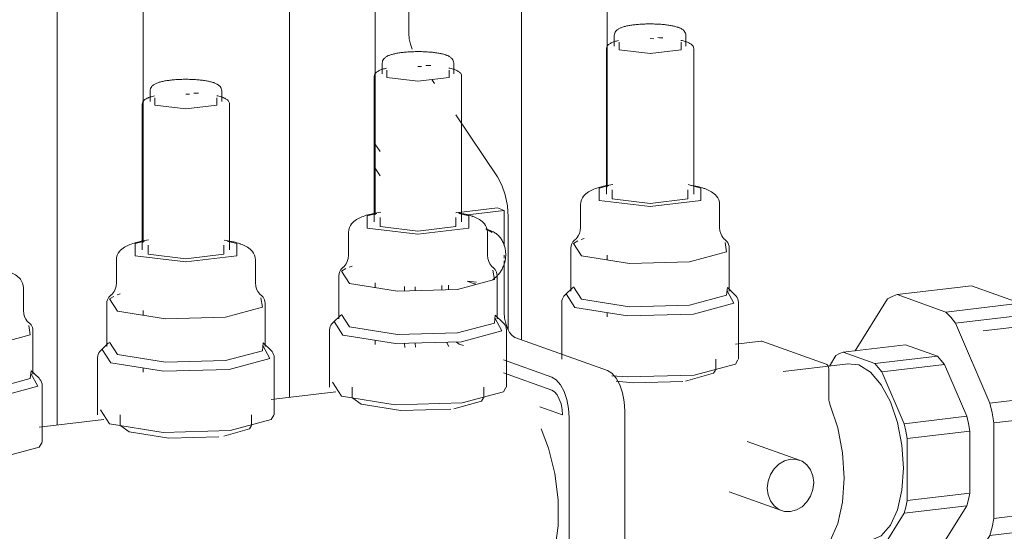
# Model space of a CAD drawing. Header units: millimetres. Extents: x 38570 to 76040, y -5041 to 9267.
# Tile 158 of 169: x 70088 to 70272, y 4418 to 4513. Entities that reach past the tile are written whole.
import ezdxf

# ---------------------------------------------------------------- set-up
doc = ezdxf.new("R2010")
doc.units = ezdxf.units.MM
doc.layers.add('M-EQPM-____-OTLN', color=50, linetype='Continuous', lineweight=20)
doc.layers.add('P-PIPE-____-OTLN', color=3, linetype='Continuous', lineweight=20)

# ---------------------------------------------------------------- blocks, each defined once
blk = doc.blocks.new('ADSK_Коллектор с регулирующими клапанами и расходомерами - N5-V209-3D Отопление Right')
at = {"layer": 'M-EQPM-____-OTLN'}
for p, q in [((48769.65, 4574.59), (48769.65, 4510.56)), ((48807.96, 4510.11), (48807.96, 4508.16)), ((48808.85, 4508.85), (48808.85, 4507.47)), ((48815.31, 4509.53), (48814.64, 4509.54)), ((48821.31, 4508.16), (48821.31, 4510.11)), ((48806.49, 4507.67), (48806.49, 4480.47)), ((48822.79, 4480.47), (48822.79, 4507.67)), ((48764.66, 4504.94), (48764.66, 4502.98)), ((48765.55, 4503.67), (48765.55, 4502.29)), ((48772.01, 4504.36), (48771.33, 4504.36)), ((48778.01, 4502.98), (48778.01, 4504.94)), ((48763.18, 4502.49), (48763.18, 4475.3)), ((48773.94, 4501.91), (48774.43, 4501.18)), ((48779.48, 4475.3), (48779.48, 4502.49)), ((48721.36, 4499.77), (48721.36, 4497.81)), ((48734.71, 4497.81), (48734.71, 4499.77)), ((48722.25, 4498.5), (48722.25, 4497.12)), ((48728.71, 4499.18), (48728.03, 4499.19)), ((48719.88, 4497.32), (48719.88, 4470.12)), ((48736.18, 4470.12), (48736.18, 4497.32)), ((48778.39, 4495.28), (48786.15, 4483.74)), ((48764.28, 4488.44), (48763.29, 4489.92)), ((48763.28, 4485.4), (48764.28, 4483.92)), ((48807.58, 4481.31), (48807.58, 4479.63)), ((48822.34, 4482.09), (48824.14, 4481.6)), ((48786.18, 4477.91), (48778.39, 4476.98)), ((48780.08, 4476.59), (48787.43, 4477.46)), ((48786.18, 4477.91), (48787.43, 4477.46)), ((48787.43, 4477.46), (48787.43, 4470.85)), ((48801.66, 4478.51), (48801.66, 4474.28)), ((48827.61, 4474.28), (48827.61, 4478.51)), ((48764.28, 4476.14), (48764.28, 4474.45)), ((48779.03, 4476.91), (48780.84, 4476.43)), ((48788.15, 4476.25), (48788.15, 4455.17)), ((48784.83, 4473.71), (48783.99, 4474.01)), ((48783.99, 4474.01), (48785.19, 4473.31)), ((48758.36, 4473.34), (48758.36, 4469.11)), ((48784.31, 4469.11), (48784.31, 4473.34)), ((48802.35, 4472.2), (48801.8, 4472.02)), ((48720.98, 4470.97), (48720.98, 4469.28)), ((48735.73, 4471.74), (48737.54, 4471.26)), ((48799.88, 4470.51), (48799.88, 4462.4)), ((48829.39, 4462.4), (48829.39, 4470.51)), ((48787.43, 4469.12), (48787.43, 4468.51)), ((48715.06, 4468.17), (48715.06, 4463.94)), ((48741.01, 4463.94), (48741.01, 4468.17)), ((48759.05, 4467.03), (48758.5, 4466.84)), ((48787.43, 4468.04), (48787.43, 4458.39)), ((48756.58, 4465.34), (48756.58, 4457.22)), ((48786.09, 4457.22), (48786.09, 4465.34)), ((48697.71, 4458.76), (48697.71, 4462.99)), ((48768.83, 4463.27), (48768.83, 4462.42)), ((48770.83, 4462.48), (48770.83, 4463.19)), ((48775.79, 4463.46), (48775.79, 4462.61)), ((48777.04, 4462.65), (48777.04, 4463.5)), ((48780.48, 4464.22), (48781.33, 4463.92)), ((48782.24, 4464.03), (48780.48, 4464.22)), ((48800.21, 4463.04), (48798.81, 4461.7)), ((48800.38, 4463.19), (48801.86, 4460.87)), ((48830.46, 4461.7), (48829.06, 4463.04)), ((48715.75, 4461.86), (48715.2, 4461.67)), ((48799, 4461.86), (48800.61, 4459.32)), ((48713.28, 4460.17), (48713.28, 4452.05)), ((48742.79, 4452.05), (48742.79, 4460.17)), ((48798.15, 4460.3), (48798.15, 4449.65)), ((48831.12, 4449.65), (48831.12, 4460.3)), ((48756.91, 4457.87), (48755.51, 4456.53)), ((48757.08, 4458.01), (48758.55, 4455.7)), ((48787.16, 4456.53), (48785.76, 4457.87)), ((48755.69, 4456.69), (48757.31, 4454.14)), ((48699.49, 4446.88), (48699.49, 4454.99)), ((48754.85, 4455.13), (48754.85, 4444.48)), ((48787.82, 4444.48), (48787.82, 4455.13)), ((48789.43, 4453.75), (48806.68, 4447.57)), ((48713.61, 4452.7), (48712.21, 4451.36)), ((48713.78, 4452.84), (48715.25, 4450.52)), ((48743.86, 4451.36), (48742.46, 4452.7)), ((48768.84, 4452.63), (48768.89, 4451.88)), ((48770.86, 4451.93), (48770.83, 4452.64)), ((48776.74, 4452.75), (48777.07, 4452.07)), ((48779.04, 4452.51), (48778.52, 4452.83)), ((48779.81, 4452.24), (48779.04, 4452.51)), ((48835.36, 4453.06), (48830.56, 4452.49)), ((48835.35, 4453.06), (48835.48, 4453.05)), ((48835.48, 4453.05), (48847.48, 4448.75)), ((48711.55, 4449.96), (48711.55, 4439.3)), ((48712.39, 4451.51), (48714.01, 4448.97)), ((48744.52, 4439.3), (48744.52, 4449.96)), ((48796.29, 4446.33), (48787.26, 4449.57)), ((48826.9, 4447.69), (48826.9, 4449.65)), ((48700.56, 4446.18), (48699.16, 4447.52)), ((48787.26, 4447.12), (48796.29, 4443.89)), ((48847.98, 4447.59), (48847.98, 4442.54)), ((48701.22, 4434.13), (48701.22, 4444.78)), ((48755.41, 4445.36), (48757.06, 4442.77)), ((48759.07, 4444.48), (48759.07, 4442.52)), ((48783.6, 4442.52), (48783.6, 4444.48)), ((48756.02, 4443.59), (48743.95, 4442.15)), ((48759.16, 4442.42), (48760.72, 4441.25)), ((48798.29, 4439.26), (48794.04, 4440.78)), ((48712.11, 4440.19), (48713.76, 4437.6)), ((48715.77, 4439.3), (48715.77, 4437.35)), ((48740.29, 4437.35), (48740.29, 4439.3)), ((48809.93, 4440.05), (48809.93, 4402.87)), ((48712.72, 4438.41), (48700.65, 4436.97)), ((48715.86, 4437.25), (48717.41, 4436.08)), ((48799.54, 4401.63), (48799.54, 4438.81)), ((48842.53, 4430.82), (48832.78, 4434.31)), ((48829.4, 4424.9), (48839.15, 4421.4))]:
    blk.add_line(p, q, dxfattribs=at)
for points in [[(48769.65, 4510.56, 0), (48769.71, 4509.52, 0), (48769.91, 4508.5, 0), (48770.23, 4507.58, 0)], [(48807.96, 4510.11, 0), (48807.98, 4510.35, 0), (48808.05, 4510.57, 0), (48808.14, 4510.76, 0), (48808.24, 4510.91, 0), (48808.36, 4511.05, 0), (48808.48, 4511.16, 0), (48808.6, 4511.25, 0), (48808.72, 4511.33, 0), (48808.84, 4511.4, 0), (48808.97, 4511.47, 0), (48809.1, 4511.53, 0), (48809.23, 4511.58, 0), (48809.37, 4511.64, 0), (48809.51, 4511.69, 0), (48809.66, 4511.73, 0), (48809.82, 4511.78, 0), (48809.97, 4511.82, 0), (48810.14, 4511.86, 0), (48810.31, 4511.9, 0), (48810.48, 4511.94, 0), (48810.67, 4511.97, 0), (48810.85, 4512, 0), (48811.04, 4512.03, 0), (48811.24, 4512.06, 0), (48811.44, 4512.09, 0), (48811.64, 4512.12, 0), (48811.85, 4512.14, 0), (48812.06, 4512.16, 0), (48812.28, 4512.19, 0), (48812.5, 4512.2, 0), (48812.72, 4512.22, 0), (48812.95, 4512.24, 0), (48813.17, 4512.25, 0), (48813.4, 4512.26, 0), (48813.64, 4512.27, 0), (48813.87, 4512.28, 0), (48814.1, 4512.28, 0), (48814.34, 4512.29, 0), (48814.57, 4512.29, 0), (48814.81, 4512.29, 0), (48815.04, 4512.28, 0), (48815.28, 4512.28, 0), (48815.51, 4512.27, 0), (48815.74, 4512.27, 0), (48815.97, 4512.26, 0), (48816.2, 4512.24, 0), (48816.43, 4512.23, 0), (48816.65, 4512.21, 0), (48816.87, 4512.2, 0), (48817.09, 4512.18, 0), (48817.31, 4512.15, 0), (48817.52, 4512.13, 0), (48817.72, 4512.11, 0), (48817.93, 4512.08, 0), (48818.13, 4512.05, 0), (48818.32, 4512.02, 0), (48818.51, 4511.99, 0), (48818.69, 4511.95, 0), (48818.87, 4511.92, 0), (48819.04, 4511.88, 0), (48819.21, 4511.84, 0), (48819.37, 4511.8, 0), (48819.53, 4511.76, 0), (48819.68, 4511.71, 0), (48819.82, 4511.66, 0), (48819.89, 4511.64, 0)], [(48821.31, 4510.11, 0), (48821.29, 4510.35, 0), (48821.23, 4510.57, 0), (48821.14, 4510.76, 0), (48821.03, 4510.91, 0), (48820.91, 4511.05, 0), (48820.79, 4511.16, 0), (48820.67, 4511.25, 0), (48820.55, 4511.33, 0), (48820.43, 4511.4, 0), (48820.3, 4511.47, 0), (48820.17, 4511.53, 0), (48820.04, 4511.58, 0), (48819.9, 4511.64, 0), (48819.89, 4511.64, 0)], [(48806.49, 4507.67, 0), (48806.5, 4507.82, 0), (48806.54, 4507.97, 0), (48806.61, 4508.11, 0), (48806.69, 4508.23, 0), (48806.78, 4508.33, 0), (48806.88, 4508.42, 0), (48806.99, 4508.51, 0), (48807.11, 4508.59, 0), (48807.24, 4508.66, 0), (48807.37, 4508.73, 0), (48807.51, 4508.8, 0), (48807.67, 4508.86, 0), (48807.83, 4508.92, 0), (48808, 4508.98, 0), (48808.18, 4509.04, 0), (48808.37, 4509.09, 0), (48808.56, 4509.15, 0), (48808.77, 4509.2, 0)], [(48808.85, 4507.47, 0), (48814.64, 4506.77, 0), (48820.42, 4507.47, 0), (48820.42, 4508.85, 0)], [(48816.09, 4509.72, 0), (48816.4, 4509.71, 0), (48816.7, 4509.69, 0), (48817, 4509.67, 0)], [(48820.39, 4509.22, 0), (48820.6, 4509.17, 0), (48820.8, 4509.12, 0), (48820.99, 4509.07, 0), (48821.18, 4509.01, 0), (48821.35, 4508.96, 0), (48821.43, 4508.93, 0)], [(48822.79, 4507.67, 0), (48822.77, 4507.82, 0), (48822.73, 4507.97, 0), (48822.66, 4508.11, 0), (48822.58, 4508.23, 0), (48822.49, 4508.33, 0), (48822.39, 4508.42, 0), (48822.28, 4508.51, 0), (48822.16, 4508.59, 0), (48822.04, 4508.66, 0), (48821.9, 4508.73, 0), (48821.76, 4508.8, 0), (48821.61, 4508.86, 0), (48821.44, 4508.92, 0), (48821.43, 4508.93, 0)], [(48764.66, 4504.94, 0), (48764.68, 4505.18, 0), (48764.74, 4505.4, 0), (48764.84, 4505.58, 0), (48764.94, 4505.74, 0), (48765.06, 4505.87, 0), (48765.18, 4505.98, 0), (48765.3, 4506.08, 0), (48765.42, 4506.16, 0), (48765.54, 4506.23, 0), (48765.67, 4506.3, 0), (48765.8, 4506.36, 0), (48765.93, 4506.41, 0), (48766.07, 4506.46, 0), (48766.21, 4506.51, 0), (48766.36, 4506.56, 0), (48766.51, 4506.6, 0), (48766.67, 4506.65, 0), (48766.84, 4506.69, 0), (48767.01, 4506.73, 0), (48767.18, 4506.76, 0), (48767.36, 4506.8, 0), (48767.55, 4506.83, 0), (48767.74, 4506.86, 0), (48767.94, 4506.89, 0), (48768.14, 4506.92, 0), (48768.34, 4506.95, 0), (48768.55, 4506.97, 0), (48768.76, 4506.99, 0), (48768.98, 4507.01, 0), (48769.2, 4507.03, 0), (48769.42, 4507.05, 0), (48769.65, 4507.06, 0), (48769.87, 4507.08, 0), (48770.1, 4507.09, 0), (48770.33, 4507.1, 0), (48770.57, 4507.1, 0), (48770.8, 4507.11, 0), (48771.04, 4507.11, 0), (48771.27, 4507.11, 0), (48771.51, 4507.11, 0), (48771.74, 4507.11, 0), (48771.98, 4507.11, 0), (48772.21, 4507.1, 0), (48772.44, 4507.09, 0), (48772.67, 4507.08, 0), (48772.9, 4507.07, 0), (48773.13, 4507.06, 0), (48773.35, 4507.04, 0), (48773.57, 4507.02, 0), (48773.79, 4507, 0), (48774.01, 4506.98, 0), (48774.22, 4506.96, 0), (48774.42, 4506.93, 0), (48774.63, 4506.91, 0), (48774.82, 4506.88, 0), (48775.02, 4506.85, 0), (48775.21, 4506.82, 0), (48775.39, 4506.78, 0), (48775.57, 4506.75, 0), (48775.74, 4506.71, 0), (48775.91, 4506.67, 0), (48776.07, 4506.63, 0), (48776.23, 4506.58, 0), (48776.38, 4506.54, 0), (48776.52, 4506.49, 0), (48776.59, 4506.47, 0)], [(48778.01, 4504.94, 0), (48777.99, 4505.18, 0), (48777.92, 4505.4, 0), (48777.83, 4505.58, 0), (48777.73, 4505.74, 0), (48777.61, 4505.87, 0), (48777.49, 4505.98, 0), (48777.37, 4506.08, 0), (48777.25, 4506.16, 0), (48777.13, 4506.23, 0), (48777, 4506.3, 0), (48776.87, 4506.36, 0), (48776.74, 4506.41, 0), (48776.6, 4506.46, 0), (48776.59, 4506.47, 0)], [(48763.18, 4502.49, 0), (48763.2, 4502.65, 0), (48763.24, 4502.8, 0), (48763.31, 4502.94, 0), (48763.39, 4503.05, 0), (48763.48, 4503.16, 0), (48763.58, 4503.25, 0), (48763.69, 4503.34, 0), (48763.81, 4503.42, 0), (48763.93, 4503.49, 0), (48764.07, 4503.56, 0), (48764.21, 4503.63, 0), (48764.36, 4503.69, 0), (48764.53, 4503.75, 0), (48764.7, 4503.81, 0), (48764.88, 4503.87, 0), (48765.06, 4503.92, 0), (48765.26, 4503.97, 0), (48765.47, 4504.02, 0)], [(48765.55, 4502.29, 0), (48771.33, 4501.6, 0), (48777.12, 4502.29, 0), (48777.12, 4503.67, 0)], [(48772.79, 4504.55, 0), (48773.1, 4504.54, 0), (48773.4, 4504.52, 0), (48773.7, 4504.5, 0)], [(48777.09, 4504.05, 0), (48777.3, 4504, 0), (48777.5, 4503.95, 0), (48777.69, 4503.9, 0), (48777.88, 4503.84, 0), (48778.05, 4503.78, 0), (48778.13, 4503.76, 0)], [(48779.48, 4502.49, 0), (48779.47, 4502.65, 0), (48779.43, 4502.8, 0), (48779.36, 4502.94, 0), (48779.28, 4503.05, 0), (48779.19, 4503.16, 0), (48779.09, 4503.25, 0), (48778.98, 4503.34, 0), (48778.86, 4503.42, 0), (48778.74, 4503.49, 0), (48778.6, 4503.56, 0), (48778.46, 4503.63, 0), (48778.3, 4503.69, 0), (48778.14, 4503.75, 0), (48778.13, 4503.76, 0)], [(48721.36, 4499.77, 0), (48721.38, 4500, 0), (48721.44, 4500.22, 0), (48721.53, 4500.41, 0), (48721.64, 4500.57, 0), (48721.76, 4500.7, 0), (48721.87, 4500.81, 0), (48721.99, 4500.9, 0), (48722.12, 4500.99, 0), (48722.24, 4501.06, 0), (48722.37, 4501.12, 0), (48722.5, 4501.18, 0), (48722.63, 4501.24, 0), (48722.77, 4501.29, 0), (48722.91, 4501.34, 0), (48723.06, 4501.39, 0), (48723.21, 4501.43, 0), (48723.37, 4501.47, 0), (48723.54, 4501.52, 0), (48723.71, 4501.55, 0), (48723.88, 4501.59, 0), (48724.06, 4501.63, 0), (48724.25, 4501.66, 0), (48724.44, 4501.69, 0), (48724.63, 4501.72, 0), (48724.83, 4501.75, 0), (48725.04, 4501.77, 0), (48725.25, 4501.8, 0), (48725.46, 4501.82, 0), (48725.68, 4501.84, 0), (48725.9, 4501.86, 0), (48726.12, 4501.88, 0), (48726.34, 4501.89, 0), (48726.57, 4501.9, 0), (48726.8, 4501.92, 0), (48727.03, 4501.92, 0), (48727.27, 4501.93, 0), (48727.5, 4501.94, 0), (48727.73, 4501.94, 0), (48727.97, 4501.94, 0), (48728.21, 4501.94, 0), (48728.44, 4501.94, 0), (48728.67, 4501.93, 0), (48728.91, 4501.93, 0), (48729.14, 4501.92, 0), (48729.37, 4501.91, 0), (48729.6, 4501.9, 0), (48729.83, 4501.88, 0), (48730.05, 4501.87, 0), (48730.27, 4501.85, 0), (48730.49, 4501.83, 0), (48730.7, 4501.81, 0), (48730.92, 4501.79, 0), (48731.12, 4501.76, 0), (48731.32, 4501.73, 0), (48731.52, 4501.71, 0), (48731.72, 4501.68, 0), (48731.9, 4501.64, 0), (48732.09, 4501.61, 0), (48732.27, 4501.57, 0), (48732.44, 4501.54, 0), (48732.61, 4501.5, 0), (48732.77, 4501.46, 0), (48732.93, 4501.41, 0), (48733.08, 4501.37, 0), (48733.22, 4501.32, 0), (48733.29, 4501.3, 0)], [(48734.71, 4499.77, 0), (48734.69, 4500, 0), (48734.62, 4500.22, 0), (48734.53, 4500.41, 0), (48734.43, 4500.57, 0), (48734.31, 4500.7, 0), (48734.19, 4500.81, 0), (48734.07, 4500.9, 0), (48733.95, 4500.99, 0), (48733.83, 4501.06, 0), (48733.7, 4501.12, 0), (48733.57, 4501.18, 0), (48733.44, 4501.24, 0), (48733.3, 4501.29, 0), (48733.29, 4501.3, 0)], [(48719.88, 4497.32, 0), (48719.9, 4497.48, 0), (48719.94, 4497.63, 0), (48720.01, 4497.76, 0), (48720.09, 4497.88, 0), (48720.18, 4497.99, 0), (48720.28, 4498.08, 0), (48720.39, 4498.17, 0), (48720.51, 4498.24, 0), (48720.63, 4498.32, 0), (48720.77, 4498.39, 0), (48720.91, 4498.45, 0), (48721.06, 4498.52, 0), (48721.22, 4498.58, 0), (48721.4, 4498.64, 0), (48721.57, 4498.69, 0), (48721.76, 4498.75, 0), (48721.96, 4498.8, 0), (48722.17, 4498.85, 0)], [(48722.25, 4497.12, 0), (48728.03, 4496.43, 0), (48733.81, 4497.12, 0), (48733.81, 4498.5, 0)], [(48729.49, 4499.38, 0), (48729.8, 4499.36, 0), (48730.1, 4499.35, 0), (48730.39, 4499.33, 0)], [(48733.78, 4498.88, 0), (48734, 4498.83, 0), (48734.2, 4498.78, 0), (48734.39, 4498.72, 0), (48734.58, 4498.67, 0), (48734.75, 4498.61, 0), (48734.83, 4498.58, 0)], [(48736.18, 4497.32, 0), (48736.17, 4497.48, 0), (48736.13, 4497.63, 0), (48736.06, 4497.76, 0), (48735.98, 4497.88, 0), (48735.89, 4497.99, 0), (48735.79, 4498.08, 0), (48735.68, 4498.17, 0), (48735.56, 4498.24, 0), (48735.43, 4498.32, 0), (48735.3, 4498.39, 0), (48735.16, 4498.45, 0), (48735, 4498.52, 0), (48734.84, 4498.58, 0), (48734.83, 4498.58, 0)], [(48786.15, 4483.74, 0), (48786.97, 4482.2, 0), (48787.61, 4480.35, 0), (48788.01, 4478.32, 0), (48788.15, 4476.25, 0)], [(48801.66, 4478.51, 0), (48801.7, 4478.98, 0), (48801.83, 4479.42, 0), (48802.01, 4479.79, 0), (48802.22, 4480.1, 0), (48802.45, 4480.36, 0), (48802.68, 4480.58, 0), (48802.92, 4480.76, 0), (48803.16, 4480.92, 0), (48803.4, 4481.06, 0), (48803.65, 4481.19, 0), (48803.9, 4481.31, 0), (48804.16, 4481.42, 0), (48804.43, 4481.52, 0), (48804.71, 4481.62, 0), (48805, 4481.71, 0), (48805.29, 4481.79, 0), (48805.6, 4481.88, 0), (48805.92, 4481.96, 0), (48806.25, 4482.03, 0), (48806.59, 4482.1, 0), (48806.94, 4482.17, 0), (48807.3, 4482.23, 0), (48807.67, 4482.29, 0)], [(48805.13, 4479.33, 0), (48805.13, 4481.6, 0), (48806.94, 4482.09, 0)], [(48824.14, 4481.6, 0), (48824.14, 4479.33, 0), (48814.64, 4478.2, 0), (48805.13, 4479.33, 0)], [(48807.58, 4479.63, 0), (48814.64, 4478.78, 0), (48821.69, 4479.63, 0), (48821.69, 4481.31, 0)], [(48821.77, 4482.27, 0), (48822.13, 4482.2, 0), (48822.49, 4482.14, 0), (48822.84, 4482.07, 0), (48823.17, 4482, 0), (48823.5, 4481.92, 0), (48823.81, 4481.84, 0), (48824.12, 4481.76, 0), (48824.41, 4481.67, 0), (48824.69, 4481.57, 0), (48824.82, 4481.53, 0)], [(48827.61, 4478.51, 0), (48827.57, 4478.98, 0), (48827.44, 4479.42, 0), (48827.26, 4479.79, 0), (48827.05, 4480.1, 0), (48826.82, 4480.36, 0), (48826.59, 4480.58, 0), (48826.35, 4480.76, 0), (48826.12, 4480.92, 0), (48825.87, 4481.06, 0), (48825.63, 4481.19, 0), (48825.37, 4481.31, 0), (48825.11, 4481.42, 0), (48824.84, 4481.52, 0), (48824.82, 4481.53, 0)], [(48758.36, 4473.34, 0), (48758.4, 4473.81, 0), (48758.53, 4474.24, 0), (48758.71, 4474.62, 0), (48758.92, 4474.93, 0), (48759.15, 4475.19, 0), (48759.38, 4475.41, 0), (48759.62, 4475.59, 0), (48759.85, 4475.75, 0), (48760.1, 4475.89, 0), (48760.34, 4476.02, 0), (48760.6, 4476.14, 0), (48760.86, 4476.25, 0), (48761.13, 4476.35, 0), (48761.41, 4476.44, 0), (48761.69, 4476.54, 0), (48761.99, 4476.62, 0), (48762.3, 4476.7, 0), (48762.62, 4476.78, 0), (48762.95, 4476.86, 0), (48763.29, 4476.93, 0), (48763.64, 4477, 0), (48764, 4477.06, 0), (48764.37, 4477.12, 0)], [(48761.83, 4474.16, 0), (48761.83, 4476.43, 0), (48763.63, 4476.91, 0)], [(48780.84, 4476.43, 0), (48780.84, 4474.16, 0), (48771.33, 4473.03, 0), (48761.83, 4474.16, 0)], [(48764.28, 4474.45, 0), (48771.33, 4473.61, 0), (48778.39, 4474.45, 0), (48778.39, 4476.14, 0)], [(48778.47, 4477.09, 0), (48778.83, 4477.03, 0), (48779.19, 4476.97, 0), (48779.54, 4476.9, 0), (48779.87, 4476.82, 0), (48780.2, 4476.75, 0), (48780.51, 4476.67, 0), (48780.81, 4476.58, 0), (48781.11, 4476.49, 0), (48781.39, 4476.4, 0), (48781.52, 4476.36, 0)], [(48784.31, 4473.34, 0), (48784.27, 4473.81, 0), (48784.14, 4474.24, 0), (48783.96, 4474.62, 0), (48783.75, 4474.93, 0), (48783.52, 4475.19, 0), (48783.29, 4475.41, 0), (48783.05, 4475.59, 0), (48782.81, 4475.75, 0), (48782.57, 4475.89, 0), (48782.33, 4476.02, 0), (48782.07, 4476.14, 0), (48781.81, 4476.25, 0), (48781.54, 4476.35, 0), (48781.52, 4476.36, 0)], [(48801.66, 4474.28, 0), (48801.6, 4473.66, 0), (48801.44, 4473.12, 0), (48801.24, 4472.69, 0), (48801.03, 4472.38, 0), (48800.85, 4472.18, 0), (48800.73, 4472.06, 0), (48800.7, 4472.04, 0)], [(48827.61, 4474.28, 0), (48827.67, 4473.66, 0), (48827.83, 4473.12, 0), (48828.04, 4472.69, 0), (48828.24, 4472.38, 0), (48828.42, 4472.18, 0), (48828.55, 4472.06, 0), (48828.58, 4472.04, 0)], [(48715.06, 4468.17, 0), (48715.1, 4468.64, 0), (48715.23, 4469.07, 0), (48715.41, 4469.45, 0), (48715.62, 4469.76, 0), (48715.85, 4470.02, 0), (48716.08, 4470.23, 0), (48716.31, 4470.42, 0), (48716.55, 4470.58, 0), (48716.8, 4470.72, 0), (48717.04, 4470.85, 0), (48717.3, 4470.97, 0), (48717.56, 4471.07, 0), (48717.83, 4471.18, 0), (48718.11, 4471.27, 0), (48718.39, 4471.36, 0), (48718.69, 4471.45, 0), (48719, 4471.53, 0), (48719.32, 4471.61, 0), (48719.65, 4471.69, 0), (48719.99, 4471.76, 0), (48720.34, 4471.82, 0), (48720.7, 4471.89, 0), (48721.07, 4471.95, 0)], [(48735.17, 4471.92, 0), (48735.53, 4471.86, 0), (48735.89, 4471.79, 0), (48736.23, 4471.72, 0), (48736.57, 4471.65, 0), (48736.89, 4471.58, 0), (48737.21, 4471.5, 0), (48737.51, 4471.41, 0), (48737.81, 4471.32, 0), (48738.09, 4471.23, 0), (48738.22, 4471.19, 0)], [(48785.32, 4464.55, 0), (48785.48, 4464.67, 0), (48785.63, 4464.79, 0), (48785.78, 4464.92, 0), (48785.93, 4465.05, 0), (48786.07, 4465.19, 0), (48786.2, 4465.34, 0), (48786.34, 4465.49, 0), (48786.46, 4465.65, 0), (48786.58, 4465.81, 0), (48786.7, 4465.97, 0), (48786.81, 4466.14, 0), (48786.91, 4466.31, 0), (48787.01, 4466.49, 0), (48787.1, 4466.67, 0), (48787.19, 4466.85, 0), (48787.27, 4467.04, 0), (48787.34, 4467.23, 0), (48787.41, 4467.42, 0), (48787.47, 4467.61, 0), (48787.52, 4467.81, 0), (48787.57, 4468, 0), (48787.61, 4468.2, 0), (48787.64, 4468.4, 0), (48787.67, 4468.6, 0), (48787.69, 4468.8, 0), (48787.7, 4469, 0), (48787.7, 4469.2, 0), (48787.7, 4469.4, 0), (48787.69, 4469.6, 0), (48787.68, 4469.8, 0), (48787.66, 4470, 0), (48787.62, 4470.19, 0), (48787.59, 4470.39, 0), (48787.54, 4470.58, 0), (48787.49, 4470.77, 0), (48787.43, 4470.95, 0), (48787.37, 4471.14, 0), (48787.29, 4471.32, 0), (48787.22, 4471.49, 0), (48787.13, 4471.67, 0), (48787.04, 4471.84, 0), (48786.94, 4472, 0), (48786.83, 4472.16, 0), (48786.72, 4472.32, 0), (48786.6, 4472.46, 0), (48786.47, 4472.61, 0), (48786.34, 4472.75, 0), (48786.2, 4472.88, 0), (48786.06, 4473, 0), (48785.91, 4473.12, 0), (48785.76, 4473.23, 0), (48785.6, 4473.33, 0), (48785.44, 4473.43, 0), (48785.27, 4473.52, 0), (48785.1, 4473.6, 0), (48784.93, 4473.67, 0), (48784.83, 4473.71, 0)], [(48799.88, 4470.49, 0), (48799.9, 4470.8, 0), (48799.98, 4471.08, 0), (48800.09, 4471.35, 0), (48800.24, 4471.57, 0), (48800.41, 4471.78, 0), (48800.6, 4471.95, 0), (48800.7, 4472.04, 0)], [(48829.39, 4470.49, 0), (48829.37, 4470.8, 0), (48829.3, 4471.08, 0), (48829.18, 4471.35, 0), (48829.03, 4471.57, 0), (48828.86, 4471.78, 0), (48828.67, 4471.95, 0), (48828.58, 4472.04, 0)], [(48718.53, 4468.99, 0), (48718.53, 4471.26, 0), (48720.33, 4471.74, 0)], [(48737.54, 4471.26, 0), (48737.54, 4468.99, 0), (48728.03, 4467.85, 0), (48718.53, 4468.99, 0)], [(48720.98, 4469.28, 0), (48728.03, 4468.44, 0), (48735.09, 4469.28, 0), (48735.09, 4470.97, 0)], [(48741.01, 4468.17, 0), (48740.97, 4468.64, 0), (48740.84, 4469.07, 0), (48740.66, 4469.45, 0), (48740.45, 4469.76, 0), (48740.22, 4470.02, 0), (48739.99, 4470.23, 0), (48739.75, 4470.42, 0), (48739.51, 4470.58, 0), (48739.27, 4470.72, 0), (48739.02, 4470.85, 0), (48738.77, 4470.97, 0), (48738.51, 4471.07, 0), (48738.24, 4471.18, 0), (48738.22, 4471.19, 0)], [(48801.16, 4471.75, 0), (48800.38, 4471.3, 0), (48801.86, 4468.98, 0)], [(48801.86, 4468.98, 0), (48810.82, 4467.56, 0), (48822.01, 4467.87, 0), (48828.89, 4469.72, 0), (48828.62, 4471.49, 0)], [(48758.36, 4469.11, 0), (48758.3, 4468.49, 0), (48758.14, 4467.94, 0), (48757.93, 4467.51, 0), (48757.73, 4467.21, 0), (48757.55, 4467.01, 0), (48757.43, 4466.89, 0), (48757.39, 4466.86, 0)], [(48784.31, 4469.11, 0), (48784.37, 4468.49, 0), (48784.53, 4467.94, 0), (48784.73, 4467.51, 0), (48784.94, 4467.21, 0), (48785.12, 4467.01, 0), (48785.24, 4466.89, 0), (48785.27, 4466.86, 0)], [(48756.58, 4465.32, 0), (48756.6, 4465.62, 0), (48756.67, 4465.91, 0), (48756.79, 4466.17, 0), (48756.94, 4466.4, 0), (48757.11, 4466.6, 0), (48757.3, 4466.78, 0), (48757.39, 4466.86, 0)], [(48757.86, 4466.58, 0), (48757.08, 4466.13, 0), (48758.55, 4463.81, 0)], [(48786.09, 4465.32, 0), (48786.07, 4465.62, 0), (48786, 4465.91, 0), (48785.88, 4466.17, 0), (48785.73, 4466.4, 0), (48785.56, 4466.6, 0), (48785.37, 4466.78, 0), (48785.27, 4466.86, 0)], [(48697.71, 4462.99, 0), (48697.67, 4463.46, 0), (48697.54, 4463.9, 0), (48697.36, 4464.27, 0), (48697.15, 4464.59, 0), (48696.92, 4464.85, 0), (48696.69, 4465.06, 0), (48696.45, 4465.25, 0), (48696.21, 4465.41, 0), (48695.97, 4465.55, 0), (48695.72, 4465.68, 0), (48695.47, 4465.79, 0), (48695.21, 4465.9, 0), (48694.94, 4466, 0), (48694.91, 4466.01, 0)], [(48758.55, 4463.81, 0), (48767.52, 4462.39, 0), (48778.71, 4462.69, 0), (48785.59, 4464.55, 0), (48785.32, 4466.31, 0)], [(48715.06, 4463.94, 0), (48715, 4463.32, 0), (48714.84, 4462.77, 0), (48714.63, 4462.34, 0), (48714.43, 4462.04, 0), (48714.25, 4461.83, 0), (48714.12, 4461.72, 0), (48714.09, 4461.69, 0)], [(48741.01, 4463.94, 0), (48741.07, 4463.32, 0), (48741.23, 4462.77, 0), (48741.43, 4462.34, 0), (48741.64, 4462.04, 0), (48741.82, 4461.83, 0), (48741.94, 4461.72, 0), (48741.97, 4461.69, 0)], [(48781.33, 4463.92, 0), (48781.5, 4463.86, 0), (48781.69, 4463.81, 0), (48781.87, 4463.76, 0), (48782.06, 4463.73, 0)], [(48801.86, 4460.87, 0), (48810.82, 4459.45, 0), (48822.01, 4459.75, 0), (48828.89, 4461.61, 0), (48829.06, 4463.04, 0)], [(48713.28, 4460.15, 0), (48713.3, 4460.45, 0), (48713.37, 4460.74, 0), (48713.49, 4461, 0), (48713.64, 4461.23, 0), (48713.81, 4461.43, 0), (48713.99, 4461.61, 0), (48714.09, 4461.69, 0)], [(48714.56, 4461.41, 0), (48713.78, 4460.96, 0), (48715.25, 4458.64, 0)], [(48715.25, 4458.64, 0), (48724.21, 4457.22, 0), (48735.41, 4457.52, 0), (48742.29, 4459.38, 0), (48742.02, 4461.14, 0)], [(48742.79, 4460.15, 0), (48742.77, 4460.45, 0), (48742.69, 4460.74, 0), (48742.58, 4461, 0), (48742.43, 4461.23, 0), (48742.26, 4461.43, 0), (48742.07, 4461.61, 0), (48741.97, 4461.69, 0)], [(48798.15, 4460.3, 0), (48798.18, 4460.62, 0), (48798.27, 4460.92, 0), (48798.4, 4461.19, 0), (48798.56, 4461.43, 0), (48798.75, 4461.64, 0), (48798.8, 4461.69, 0)], [(48800.61, 4459.32, 0), (48810.45, 4457.76, 0), (48822.73, 4458.09, 0), (48830.28, 4460.13, 0), (48828.97, 4462.55, 0)], [(48831.12, 4460.3, 0), (48831.09, 4460.62, 0), (48831, 4460.92, 0), (48830.87, 4461.19, 0), (48830.71, 4461.43, 0), (48830.52, 4461.64, 0), (48830.47, 4461.69, 0)], [(48697.71, 4458.76, 0), (48697.77, 4458.14, 0), (48697.93, 4457.6, 0), (48698.13, 4457.17, 0), (48698.34, 4456.86, 0), (48698.51, 4456.66, 0), (48698.64, 4456.54, 0), (48698.67, 4456.52, 0)], [(48757.31, 4454.14, 0), (48767.14, 4452.58, 0), (48779.43, 4452.92, 0), (48786.97, 4454.95, 0), (48785.67, 4457.38, 0)], [(48758.55, 4455.7, 0), (48767.52, 4454.27, 0), (48778.71, 4454.58, 0), (48785.59, 4456.43, 0), (48785.76, 4457.87, 0)], [(48787.43, 4458.39, 0), (48787.5, 4457.35, 0), (48787.7, 4456.33, 0), (48788.02, 4455.41, 0), (48788.43, 4454.64, 0), (48788.91, 4454.07, 0), (48789.43, 4453.75, 0)], [(48671.95, 4453.47, 0), (48680.91, 4452.04, 0), (48692.11, 4452.35, 0), (48698.99, 4454.2, 0), (48698.72, 4455.97, 0)], [(48699.49, 4454.97, 0), (48699.47, 4455.28, 0), (48699.39, 4455.57, 0), (48699.28, 4455.83, 0), (48699.13, 4456.06, 0), (48698.96, 4456.26, 0), (48698.77, 4456.44, 0), (48698.67, 4456.52, 0)], [(48754.85, 4455.13, 0), (48754.88, 4455.45, 0), (48754.97, 4455.75, 0), (48755.1, 4456.02, 0), (48755.26, 4456.26, 0), (48755.45, 4456.47, 0), (48755.5, 4456.52, 0)], [(48787.82, 4455.13, 0), (48787.79, 4455.45, 0), (48787.7, 4455.75, 0), (48787.57, 4456.02, 0), (48787.41, 4456.26, 0), (48787.22, 4456.47, 0), (48787.17, 4456.52, 0)], [(48714.01, 4448.97, 0), (48723.84, 4447.41, 0), (48736.13, 4447.75, 0), (48743.67, 4449.78, 0), (48742.37, 4452.21, 0)], [(48715.25, 4450.52, 0), (48724.21, 4449.1, 0), (48735.41, 4449.41, 0), (48742.29, 4451.26, 0), (48742.46, 4452.7, 0)], [(48711.55, 4449.96, 0), (48711.58, 4450.27, 0), (48711.67, 4450.57, 0), (48711.8, 4450.84, 0), (48711.96, 4451.08, 0), (48712.15, 4451.29, 0), (48712.2, 4451.35, 0)], [(48744.52, 4449.96, 0), (48744.49, 4450.27, 0), (48744.4, 4450.57, 0), (48744.27, 4450.84, 0), (48744.11, 4451.08, 0), (48743.92, 4451.29, 0), (48743.86, 4451.35, 0)], [(48807.53, 4446.58, 0), (48810.37, 4446.36, 0), (48822.88, 4446.7, 0), (48830.56, 4448.77, 0), (48831.04, 4449.57, 0)], [(48847.48, 4448.75, 0), (48847.61, 4448.67, 0), (48847.73, 4448.53, 0), (48847.84, 4448.34, 0), (48847.92, 4448.11, 0), (48847.97, 4447.85, 0), (48847.98, 4447.59, 0)], [(48670.71, 4443.8, 0), (48680.54, 4442.24, 0), (48692.83, 4442.57, 0), (48700.37, 4444.61, 0), (48699.07, 4447.03, 0)], [(48671.95, 4445.35, 0), (48680.91, 4443.93, 0), (48692.11, 4444.23, 0), (48698.99, 4446.09, 0), (48699.16, 4447.52, 0)], [(48701.22, 4444.78, 0), (48701.18, 4445.1, 0), (48701.1, 4445.4, 0), (48700.97, 4445.67, 0), (48700.8, 4445.91, 0), (48700.62, 4446.12, 0), (48700.56, 4446.18, 0)], [(48799.54, 4438.81, 0), (48799.43, 4440.49, 0), (48799.1, 4442.14, 0), (48798.59, 4443.65, 0), (48797.91, 4444.9, 0), (48797.13, 4445.81, 0), (48796.29, 4446.33, 0)], [(48806.68, 4447.57, 0), (48807.52, 4447.06, 0), (48808.31, 4446.14, 0), (48808.98, 4444.89, 0), (48809.5, 4443.39, 0), (48809.82, 4441.73, 0), (48809.93, 4440.05, 0)], [(48821.23, 4445.56, 0), (48826.48, 4447.04, 0), (48826.84, 4447.64, 0)], [(48757.06, 4442.77, 0), (48767.07, 4441.18, 0), (48779.58, 4441.52, 0), (48787.26, 4443.59, 0), (48787.74, 4444.4, 0)], [(48808.32, 4445.54, 0), (48811.46, 4445.24, 0), (48820.77, 4445.5, 0)], [(48796.29, 4443.89, 0), (48796.81, 4443.57, 0), (48797.29, 4443, 0), (48797.7, 4442.23, 0), (48798.02, 4441.31, 0), (48798.22, 4440.29, 0), (48798.29, 4439.26, 0)], [(48847.98, 4442.54, 0), (48848.01, 4442.04, 0), (48848.11, 4441.54, 0), (48848.26, 4441.09, 0)], [(48760.72, 4441.25, 0), (48768.16, 4440.07, 0), (48777.47, 4440.32, 0)], [(48778.01, 4440.39, 0), (48783.18, 4441.86, 0), (48783.54, 4442.46, 0)], [(48848.26, 4441.09, 0), (48849.67, 4436.84, 0), (48850.56, 4432.21, 0), (48850.86, 4427.48, 0), (48850.56, 4422.98, 0), (48849.67, 4418.98, 0), (48848.26, 4415.74, 0)], [(48713.76, 4437.6, 0), (48723.77, 4436.01, 0), (48736.27, 4436.35, 0), (48743.95, 4438.42, 0), (48744.44, 4439.23, 0)], [(48735.09, 4435.28, 0), (48739.88, 4436.69, 0), (48740.24, 4437.29, 0)], [(48717.41, 4436.08, 0), (48724.86, 4434.9, 0), (48734.16, 4435.15, 0)], [(48794.32, 4436.68, 0), (48795.7, 4433.06, 0), (48796.86, 4428.34, 0), (48797.46, 4423.4, 0), (48797.46, 4418.53, 0), (48796.86, 4414.02, 0), (48795.7, 4410.13, 0), (48794.04, 4407.1, 0)], [(48670.46, 4432.43, 0), (48680.47, 4430.84, 0), (48692.97, 4431.18, 0), (48700.65, 4433.25, 0), (48701.14, 4434.06, 0)], [(48845.17, 4426.63, 0), (48845.02, 4427.87, 0), (48844.59, 4429, 0), (48843.9, 4429.93, 0), (48843.01, 4430.6, 0), (48841.96, 4430.97, 0), (48840.84, 4431, 0), (48839.72, 4430.7, 0), (48838.68, 4430.09, 0), (48837.78, 4429.2, 0), (48837.09, 4428.11, 0), (48836.66, 4426.87, 0), (48836.51, 4425.59, 0)], [(48836.51, 4425.59, 0), (48836.66, 4424.34, 0), (48837.09, 4423.21, 0), (48837.78, 4422.28, 0), (48838.68, 4421.61, 0), (48839.72, 4421.25, 0), (48840.84, 4421.22, 0), (48841.96, 4421.52, 0), (48843.01, 4422.13, 0), (48843.9, 4423.01, 0), (48844.59, 4424.11, 0), (48845.02, 4425.34, 0), (48845.17, 4426.63, 0)]]:
    blk.add_polyline3d(points, dxfattribs=at)
blk = doc.blocks.new('ADSK_Полипропилен_Муфта разъемная НР - 32 х 1_-V208-3D Отопление Right')
at = {"layer": 'P-PIPE-____-OTLN', "color": 10}
for p, q in [((48981.98, 1247.62), (48995.84, 1249.28)), ((48991.1, 1244.35), (48981.98, 1247.62)), ((48995.84, 1249.28), (49004.96, 1246.01)), ((48980.22, 1246.83), (48974.15, 1237.12)), ((49004.96, 1246.01), (48991.1, 1244.35)), ((48992.86, 1242.3), (49006.72, 1243.95)), ((49006.72, 1243.95), (49013.17, 1229.02)), ((48999.31, 1227.36), (48992.86, 1242.3)), ((49011.48, 1242.44), (48998.06, 1240.84)), ((48983.58, 1238.25), (48971.89, 1236.85)), ((48977.81, 1234.73), (48971.89, 1236.85)), ((48983.58, 1238.25), (48989.5, 1236.12)), ((48972.88, 1234.71), (48960.75, 1233.26)), ((48970.58, 1236.26), (48969.35, 1234.28)), ((48977.81, 1234.73), (48989.5, 1236.12)), ((48990.81, 1234.59), (48979.12, 1233.2)), ((48983.31, 1223.5), (48979.12, 1233.2)), ((48990.81, 1234.59), (48995, 1224.9)), ((49013.17, 1229.02), (48999.31, 1227.36)), ((48983.31, 1223.5), (48995, 1224.9)), ((49000.04, 1223.66), (49013.9, 1225.32)), ((49000.04, 1205.81), (49000.04, 1223.66)), ((49013.9, 1225.32), (49013.9, 1207.46)), ((48995.54, 1222.14), (48983.85, 1220.75)), ((48995.54, 1222.14), (48995.54, 1210.55)), ((48983.85, 1209.15), (48983.85, 1220.75)), ((48983.85, 1209.15), (48995.54, 1210.55)), ((48995, 1208.19), (48983.31, 1206.79)), ((48995, 1208.19), (48990.81, 1201.49)), ((49013.9, 1207.46), (49000.04, 1205.81)), ((48979.12, 1200.1), (48983.31, 1206.79)), ((48999.31, 1202.63), (49013.17, 1204.28)), ((49013.17, 1204.28), (49006.72, 1193.97)), ((48964.7, 1200.2), (48976.83, 1201.64)), ((48992.86, 1192.32), (48999.31, 1202.63)), ((49002.74, 1201.62), (49016.16, 1203.22)), ((48973.08, 1201.2), (48977.81, 1199.5)), ((48989.5, 1200.9), (48977.81, 1199.5)), ((48979.12, 1200.1), (48990.81, 1201.49)), ((48979.01, 1199.66), (48980.22, 1196.85)), ((48981.98, 1194.79), (48991.1, 1191.52)), ((48991.1, 1191.52), (49004.96, 1193.18)), ((49006.72, 1193.97), (48992.86, 1192.32))]:
    blk.add_line(p, q, dxfattribs=at)
for points in [[(48981.98, 1247.62, 0), (48981.09, 1247.29, 0), (48980.22, 1246.83, 0)], [(49004.96, 1246.01, 0), (49005.85, 1245.03, 0), (49006.72, 1243.95, 0)], [(48992.86, 1242.3, 0), (48992, 1243.38, 0), (48991.1, 1244.35, 0)], [(49011.27, 1242.41, 0), (49013.82, 1242.15, 0), (49016.38, 1240.58, 0), (49018.76, 1237.8, 0), (49020.8, 1233.99, 0), (49022.37, 1229.43, 0), (49023.36, 1224.41, 0), (49023.7, 1219.29, 0)], [(48971.89, 1236.85, 0), (48971.22, 1236.6, 0), (48970.58, 1236.26, 0)], [(48972.7, 1234.68, 0), (48974.85, 1234.47, 0), (48977.01, 1233.14, 0), (48979.01, 1230.79, 0), (48980.74, 1227.59, 0), (48982.06, 1223.74, 0), (48982.89, 1219.51, 0), (48983.18, 1215.19, 0)], [(48979.12, 1233.2, 0), (48978.48, 1234.01, 0), (48977.81, 1234.73, 0)], [(48989.5, 1236.12, 0), (48990.17, 1235.4, 0), (48990.81, 1234.59, 0)], [(49000.04, 1223.66, 0), (48999.71, 1225.53, 0), (48999.31, 1227.36, 0)], [(49013.17, 1229.02, 0), (49013.56, 1227.18, 0), (49013.9, 1225.32, 0)], [(48995, 1224.9, 0), (48995.3, 1223.53, 0), (48995.54, 1222.14, 0)], [(48983.85, 1220.75, 0), (48983.6, 1222.13, 0), (48983.31, 1223.5, 0)], [(49023.7, 1219.29, 0), (49023.36, 1214.41, 0), (49022.37, 1210.11, 0), (49020.8, 1206.67, 0), (49018.76, 1204.33, 0), (49016.38, 1203.25, 0)], [(48983.18, 1215.19, 0), (48982.89, 1211.08, 0), (48982.06, 1207.45, 0), (48980.74, 1204.55, 0), (48979.01, 1202.58, 0), (48977.01, 1201.67, 0)], [(48983.31, 1206.79, 0), (48983.6, 1207.94, 0), (48983.85, 1209.15, 0)], [(48995.54, 1210.55, 0), (48995.3, 1209.34, 0), (48995, 1208.19, 0)], [(49013.9, 1207.46, 0), (49013.56, 1205.84, 0), (49013.17, 1204.28, 0)], [(48999.31, 1202.63, 0), (48999.71, 1204.18, 0), (49000.04, 1205.81, 0)], [(48977.81, 1199.5, 0), (48978.48, 1199.75, 0), (48979.12, 1200.1, 0)], [(48990.81, 1201.49, 0), (48990.17, 1201.14, 0), (48989.5, 1200.9, 0)], [(48980.22, 1196.85, 0), (48981.09, 1195.77, 0), (48981.98, 1194.79, 0)], [(49006.72, 1193.97, 0), (49005.85, 1193.51, 0), (49004.96, 1193.18, 0)], [(48991.1, 1191.52, 0), (48992, 1191.86, 0), (48992.86, 1192.32, 0)]]:
    blk.add_polyline3d(points, dxfattribs=at)

msp = doc.modelspace()

# ---------------------------------------------------------------- linework, layer by layer
at = {"layer": 'P-PIPE-____-OTLN', "color": 5}
for p, q in [((70181.49, 4573.77), (70181.49, 4453.32)), ((70197.49, 4481.78), (70197.49, 4573.77)), ((70138.19, 4568.59), (70138.19, 4442.52)), ((70154.19, 4476.61), (70154.19, 4568.59)), ((70094.89, 4565.38), (70094.89, 4437.35)), ((70110.89, 4471.44), (70110.89, 4565.38)), ((70197.49, 4468.23), (70197.49, 4469.09)), ((70154.19, 4463.05), (70154.19, 4463.92)), ((70110.89, 4457.88), (70110.89, 4458.74)), ((70197.49, 4457.6), (70197.49, 4458.36)), ((70154.19, 4452.43), (70154.19, 4453.19)), ((70110.89, 4447.25), (70110.89, 4448.02))]:
    msp.add_line(p, q, dxfattribs=at)

# ---------------------------------------------------------------- block references
at = {"layer": 'M-EQPM-____-OTLN'}
msp.add_blockref('ADSK_Коллектор с регулирующими клапанами и расходомерами - N5-V209-3D Отопление Right', (21390.86, 0), dxfattribs=at)
at = {"layer": 'P-PIPE-____-OTLN', "color": 10}
msp.add_blockref('ADSK_Полипропилен_Муфта разъемная НР - 32 х 1_-V208-3D Отопление Right', (21269.61, 3214.12), dxfattribs=at)

doc.saveas('drawing.dxf')
